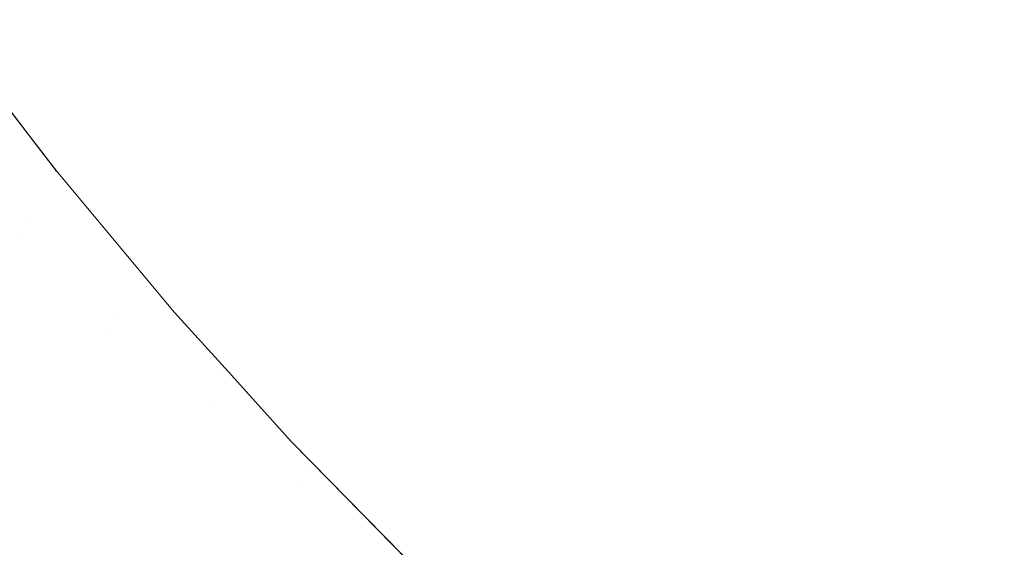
# Model space of a CAD drawing. Header units: centimetres. Extents: x -17.1 to 18.2, y 3.4 to 5.2.
# Tile 116 of 256: x -5.1847 to -5.1505, y 3.7329 to 3.7512. Entities that reach past the tile are written whole.
import ezdxf

# ---------------------------------------------------------------- set-up
doc = ezdxf.new("R2010")
doc.units = ezdxf.units.CM
doc.header["$LTSCALE"] = 2.54
doc.layers.add('Lucido design-1', color=7, linetype='Continuous')

# ---------------------------------------------------------------- blocks, each defined once
blk = doc.blocks.new('Gruppo-4-1')
at = {"color": 7, "linetype": 'Continuous', "lineweight": 9}
blk.add_3dface([(-17.020308, 5.100212, -1872.215514), (-17.020308, 3.500212, -1872.215514), (18.147234, 3.500212, -1872.215514), (18.147234, 5.100212, -1872.215514)], dxfattribs=at)
for points, invisible_edges in [([(-5.17447, 3.754256, -1872.662952), (-5.173911, 3.755338, -1872.660793), (-5.171188, 3.752224, -1872.660793), (-5.171726, 3.751119, -1872.662952)], 15), ([(-5.18353, 3.754152, -1872.681018), (-5.183146, 3.754817, -1872.678705), (-5.180463, 3.751378, -1872.678705), (-5.180835, 3.750698, -1872.681018)], 15), ([(-5.179189, 3.753708, -1872.67184), (-5.178713, 3.754579, -1872.669585), (-5.176, 3.751293, -1872.669585), (-5.17646, 3.750402, -1872.67184)], 15), ([(-5.170627, 3.753377, -1872.658665), (-5.170043, 3.754576, -1872.656569), (-5.167281, 3.751599, -1872.656569), (-5.167842, 3.750375, -1872.658665)], 15), ([(-5.158666, 3.752987, -1872.646657), (-5.158042, 3.754529, -1872.644803), (-5.155212, 3.752003, -1872.644803), (-5.155806, 3.750435, -1872.646657)], 15), ([(-5.14824, 3.750642, -1872.641239), (-5.151143, 3.752897, -1872.641239), (-5.150537, 3.754611, -1872.639533), (-5.147669, 3.752383, -1872.639533)], 15), ([(-5.180835, 3.750698, -1872.681018), (-5.181181, 3.750064, -1872.683339), (-5.183888, 3.753533, -1872.683339), (-5.18353, 3.754152, -1872.681018)], 15), ([(-5.171726, 3.751119, -1872.662952), (-5.172241, 3.750061, -1872.665138), (-5.175005, 3.753221, -1872.665138), (-5.17447, 3.754256, -1872.662952)], 15), ([(-5.166698, 3.752869, -1872.654508), (-5.166095, 3.754184, -1872.652484), (-5.163302, 3.751352, -1872.652484), (-5.163881, 3.750011, -1872.654508)], 15), ([(-5.162704, 3.752738, -1872.6505), (-5.162088, 3.754168, -1872.648557), (-5.159272, 3.751487, -1872.648557), (-5.159862, 3.750031, -1872.6505)], 15), ([(-5.184218, 3.752961, -1872.685667), (-5.183888, 3.753533, -1872.683339), (-5.181181, 3.750064, -1872.683339), (-5.181501, 3.749479, -1872.685667)], 15), ([(-5.17646, 3.750402, -1872.67184), (-5.176895, 3.749559, -1872.674113), (-5.17964, 3.752883, -1872.674113), (-5.179189, 3.753708, -1872.67184)], 15), ([(-5.154603, 3.753613, -1872.642997), (-5.151735, 3.751221, -1872.642997), (-5.152312, 3.749585, -1872.644803), (-5.155212, 3.752003, -1872.644803)], 15), ([(-5.175515, 3.752233, -1872.66735), (-5.175005, 3.753221, -1872.665138), (-5.172241, 3.750061, -1872.665138), (-5.172733, 3.749052, -1872.66735)], 15), ([(-5.167842, 3.750375, -1872.658665), (-5.168382, 3.749199, -1872.660793), (-5.171188, 3.752224, -1872.660793), (-5.170627, 3.753377, -1872.658665)], 15), ([(-5.181501, 3.749479, -1872.685667), (-5.181795, 3.74894, -1872.687998), (-5.184522, 3.752435, -1872.687998), (-5.184218, 3.752961, -1872.685667)], 15), ([(-5.180064, 3.752107, -1872.676402), (-5.17964, 3.752883, -1872.674113), (-5.176895, 3.749559, -1872.674113), (-5.177305, 3.748765, -1872.676402)], 15), ([(-5.163881, 3.750011, -1872.654508), (-5.164439, 3.748717, -1872.656569), (-5.167281, 3.751599, -1872.656569), (-5.166698, 3.752869, -1872.654508)], 15), ([(-5.155806, 3.750435, -1872.646657), (-5.156384, 3.748909, -1872.648557), (-5.159272, 3.751487, -1872.648557), (-5.158666, 3.752987, -1872.646657)], 15), ([(-5.148799, 3.74894, -1872.642997), (-5.151735, 3.751221, -1872.642997), (-5.151143, 3.752897, -1872.641239), (-5.14824, 3.750642, -1872.641239)], 15), ([(-5.1848, 3.751955, -1872.690331), (-5.184522, 3.752435, -1872.687998), (-5.181795, 3.74894, -1872.687998), (-5.182064, 3.748449, -1872.690331)], 15), ([(-5.159862, 3.750031, -1872.6505), (-5.160433, 3.748619, -1872.652484), (-5.163302, 3.751352, -1872.652484), (-5.162704, 3.752738, -1872.6505)], 15), ([(-5.177305, 3.748765, -1872.676402), (-5.17769, 3.74802, -1872.678705), (-5.180463, 3.751378, -1872.678705), (-5.180064, 3.752107, -1872.676402)], 15), ([(-5.172733, 3.749052, -1872.66735), (-5.1732, 3.748092, -1872.669585), (-5.176, 3.751293, -1872.669585), (-5.175515, 3.752233, -1872.66735)], 15), ([(-5.171726, 3.751119, -1872.662952), (-5.171188, 3.752224, -1872.660793), (-5.168382, 3.749199, -1872.660793), (-5.168899, 3.748071, -1872.662952)], 15), ([(-5.182064, 3.748449, -1872.690331), (-5.182307, 3.748004, -1872.692664), (-5.185051, 3.75152, -1872.692664), (-5.1848, 3.751955, -1872.690331)], 15), ([(-5.155806, 3.750435, -1872.646657), (-5.155212, 3.752003, -1872.644803), (-5.152312, 3.749585, -1872.644803), (-5.152875, 3.747991, -1872.646657)], 15), ([(-5.185276, 3.751131, -1872.694993), (-5.185051, 3.75152, -1872.692664), (-5.182307, 3.748004, -1872.692664), (-5.182525, 3.747605, -1872.694993)], 15), ([(-5.167842, 3.750375, -1872.658665), (-5.167281, 3.751599, -1872.656569), (-5.164439, 3.748717, -1872.656569), (-5.164977, 3.747469, -1872.658665)], 15), ([(-5.159862, 3.750031, -1872.6505), (-5.159272, 3.751487, -1872.648557), (-5.156384, 3.748909, -1872.648557), (-5.156944, 3.747427, -1872.6505)], 15), ([(-5.18338, 3.745911, -1872.915514), (-5.186181, 3.749544, -1872.915514), (-5.18744, 3.751178, -1872.715514), (-5.183421, 3.745964, -1872.715514)], 10), ([(-5.183421, 3.745964, -1872.715514), (-5.18744, 3.751178, -1872.715514), (-5.186193, 3.749546, -1872.713294)], 10), ([(-5.182525, 3.747605, -1872.694993), (-5.182719, 3.747251, -1872.697318), (-5.185476, 3.750785, -1872.697318), (-5.185276, 3.751131, -1872.694993)], 15), ([(-5.180835, 3.750698, -1872.681018), (-5.180463, 3.751378, -1872.678705), (-5.17769, 3.74802, -1872.678705), (-5.178049, 3.747324, -1872.681018)], 15), ([(-5.17646, 3.750402, -1872.67184), (-5.176, 3.751293, -1872.669585), (-5.1732, 3.748092, -1872.669585), (-5.173644, 3.747182, -1872.67184)], 15), ([(-5.168899, 3.748071, -1872.662952), (-5.169394, 3.746992, -1872.665138), (-5.172241, 3.750061, -1872.665138), (-5.171726, 3.751119, -1872.662952)], 15), ([(-5.163881, 3.750011, -1872.654508), (-5.163302, 3.751352, -1872.652484), (-5.160433, 3.748619, -1872.652484), (-5.160985, 3.747254, -1872.654508)], 15), ([(-5.149345, 3.74728, -1872.644803), (-5.152312, 3.749585, -1872.644803), (-5.151735, 3.751221, -1872.642997), (-5.148799, 3.74894, -1872.642997)], 15), ([(-5.185651, 3.750483, -1872.699636), (-5.185476, 3.750785, -1872.697318), (-5.182719, 3.747251, -1872.697318), (-5.182888, 3.746942, -1872.699636)], 15), ([(-5.182888, 3.746942, -1872.699636), (-5.183033, 3.746677, -1872.701944), (-5.1858, 3.750224, -1872.701944), (-5.185651, 3.750483, -1872.699636)], 15), ([(-5.178049, 3.747324, -1872.681018), (-5.178384, 3.746676, -1872.683339), (-5.181181, 3.750064, -1872.683339), (-5.180835, 3.750698, -1872.681018)], 15), ([(-5.173644, 3.747182, -1872.67184), (-5.174063, 3.746321, -1872.674113), (-5.176895, 3.749559, -1872.674113), (-5.17646, 3.750402, -1872.67184)], 15), ([(-5.164977, 3.747469, -1872.658665), (-5.165494, 3.74627, -1872.660793), (-5.168382, 3.749199, -1872.660793), (-5.167842, 3.750375, -1872.658665)], 15), ([(-5.152875, 3.747991, -1872.646657), (-5.153423, 3.74644, -1872.648557), (-5.156384, 3.748909, -1872.648557), (-5.155806, 3.750435, -1872.646657)], 15), ([(-5.185926, 3.750007, -1872.704243), (-5.1858, 3.750224, -1872.701944), (-5.183033, 3.746677, -1872.701944), (-5.183154, 3.746455, -1872.704243)], 15), ([(-5.181501, 3.749479, -1872.685667), (-5.181181, 3.750064, -1872.683339), (-5.178384, 3.746676, -1872.683339), (-5.178693, 3.746078, -1872.685667)], 15), ([(-5.172733, 3.749052, -1872.66735), (-5.172241, 3.750061, -1872.665138), (-5.169394, 3.746992, -1872.665138), (-5.169866, 3.745963, -1872.66735)], 15), ([(-5.156944, 3.747427, -1872.6505), (-5.157488, 3.745991, -1872.652484), (-5.160433, 3.748619, -1872.652484), (-5.159862, 3.750031, -1872.6505)], 15), ([(-5.183327, 3.746137, -1872.7088), (-5.183381, 3.74604, -1872.711056), (-5.18616, 3.749602, -1872.711056), (-5.186105, 3.749697, -1872.7088)], 15), ([(-5.186105, 3.749697, -1872.7088), (-5.186027, 3.749832, -1872.706529), (-5.183252, 3.746275, -1872.706529), (-5.183327, 3.746137, -1872.7088)], 15), ([(-5.183154, 3.746455, -1872.704243), (-5.183252, 3.746275, -1872.706529), (-5.186027, 3.749832, -1872.706529), (-5.185926, 3.750007, -1872.704243)], 15), ([(-5.160985, 3.747254, -1872.654508), (-5.161518, 3.745935, -1872.656569), (-5.164439, 3.748717, -1872.656569), (-5.163881, 3.750011, -1872.654508)], 15), ([(-5.183626, 3.745591, -1872.925326), (-5.186413, 3.749163, -1872.925326), (-5.186294, 3.74937, -1872.921959), (-5.18351, 3.745803, -1872.921959)], 15), ([(-5.18351, 3.745803, -1872.921959), (-5.186294, 3.74937, -1872.921959), (-5.186225, 3.749489, -1872.918688), (-5.183444, 3.745925, -1872.918688)], 15), ([(-5.183444, 3.745925, -1872.918688), (-5.186225, 3.749489, -1872.918688), (-5.186181, 3.749544, -1872.915514)], 11), ([(-5.186193, 3.749546, -1872.713294), (-5.18616, 3.749602, -1872.711056), (-5.183381, 3.74604, -1872.711056), (-5.183412, 3.745982, -1872.713294)], 15), ([(-5.186193, 3.749546, -1872.713294), (-5.183412, 3.745982, -1872.713294), (-5.183421, 3.745964, -1872.715514)], 11), ([(-5.186181, 3.749544, -1872.915514), (-5.18338, 3.745911, -1872.915514), (-5.183444, 3.745925, -1872.918688)], 10), ([(-5.178693, 3.746078, -1872.685667), (-5.178977, 3.745527, -1872.687998), (-5.181795, 3.74894, -1872.687998), (-5.181501, 3.749479, -1872.685667)], 15), ([(-5.177305, 3.748765, -1872.676402), (-5.176895, 3.749559, -1872.674113), (-5.174063, 3.746321, -1872.674113), (-5.174458, 3.74551, -1872.676402)], 15), ([(-5.152875, 3.747991, -1872.646657), (-5.152312, 3.749585, -1872.644803), (-5.149345, 3.74728, -1872.644803), (-5.149877, 3.745661, -1872.646657)], 15), ([(-5.183796, 3.745281, -1872.928788), (-5.186589, 3.74886, -1872.928788), (-5.186413, 3.749163, -1872.925326), (-5.183626, 3.745591, -1872.925326)], 15), ([(-5.169866, 3.745963, -1872.66735), (-5.170316, 3.744983, -1872.669585), (-5.1732, 3.748092, -1872.669585), (-5.172733, 3.749052, -1872.66735)], 15), ([(-5.168899, 3.748071, -1872.662952), (-5.168382, 3.749199, -1872.660793), (-5.165494, 3.74627, -1872.660793), (-5.16599, 3.745121, -1872.662952)], 15), ([(-5.184024, 3.744863, -1872.932342), (-5.186824, 3.748453, -1872.932342), (-5.186589, 3.74886, -1872.928788), (-5.183796, 3.745281, -1872.928788)], 15), ([(-5.182064, 3.748449, -1872.690331), (-5.181795, 3.74894, -1872.687998), (-5.178977, 3.745527, -1872.687998), (-5.179237, 3.745024, -1872.690331)], 15), ([(-5.174458, 3.74551, -1872.676402), (-5.174829, 3.744749, -1872.678705), (-5.17769, 3.74802, -1872.678705), (-5.177305, 3.748765, -1872.676402)], 15), ([(-5.164977, 3.747469, -1872.658665), (-5.164439, 3.748717, -1872.656569), (-5.161518, 3.745935, -1872.656569), (-5.162032, 3.744665, -1872.658665)], 15), ([(-5.156944, 3.747427, -1872.6505), (-5.156384, 3.748909, -1872.648557), (-5.153423, 3.74644, -1872.648557), (-5.153955, 3.744934, -1872.6505)], 15), ([(-5.184315, 3.74433, -1872.935985), (-5.187125, 3.747932, -1872.935985), (-5.186824, 3.748453, -1872.932342), (-5.184024, 3.744863, -1872.932342)], 15), ([(-5.179237, 3.745024, -1872.690331), (-5.179472, 3.744569, -1872.692664), (-5.182307, 3.748004, -1872.692664), (-5.182064, 3.748449, -1872.690331)], 15), ([(-5.160985, 3.747254, -1872.654508), (-5.160433, 3.748619, -1872.652484), (-5.157488, 3.745991, -1872.652484), (-5.158014, 3.744602, -1872.654508)], 15), ([(-5.182525, 3.747605, -1872.694993), (-5.182307, 3.748004, -1872.692664), (-5.179472, 3.744569, -1872.692664), (-5.179682, 3.744161, -1872.694993)], 15), ([(-5.178049, 3.747324, -1872.681018), (-5.17769, 3.74802, -1872.678705), (-5.174829, 3.744749, -1872.678705), (-5.175175, 3.744037, -1872.681018)], 15), ([(-5.173644, 3.747182, -1872.67184), (-5.1732, 3.748092, -1872.669585), (-5.170316, 3.744983, -1872.669585), (-5.170742, 3.744054, -1872.67184)], 15), ([(-5.16599, 3.745121, -1872.662952), (-5.166464, 3.74402, -1872.665138), (-5.169394, 3.746992, -1872.665138), (-5.168899, 3.748071, -1872.662952)], 15), ([(-5.149877, 3.745661, -1872.646657), (-5.150394, 3.744087, -1872.648557), (-5.153423, 3.74644, -1872.648557), (-5.152875, 3.747991, -1872.646657)], 15), ([(-5.184675, 3.743672, -1872.939711), (-5.187497, 3.747288, -1872.939711), (-5.187125, 3.747932, -1872.935985), (-5.184315, 3.74433, -1872.935985)], 15), ([(-5.187711, 3.746918, -1872.941603), (-5.187497, 3.747288, -1872.939711), (-5.184675, 3.743672, -1872.939711), (-5.184882, 3.743292, -1872.941603)], 15), ([(-5.179682, 3.744161, -1872.694993), (-5.179869, 3.743799, -1872.697318), (-5.182719, 3.747251, -1872.697318), (-5.182525, 3.747605, -1872.694993)], 15), ([(-5.175175, 3.744037, -1872.681018), (-5.175497, 3.743376, -1872.683339), (-5.178384, 3.746676, -1872.683339), (-5.178049, 3.747324, -1872.681018)], 15), ([(-5.162032, 3.744665, -1872.658665), (-5.162526, 3.743444, -1872.660793), (-5.165494, 3.74627, -1872.660793), (-5.164977, 3.747469, -1872.658665)], 15), ([(-5.153955, 3.744934, -1872.6505), (-5.154471, 3.743475, -1872.652484), (-5.157488, 3.745991, -1872.652484), (-5.156944, 3.747427, -1872.6505)], 15), ([(-5.182888, 3.746942, -1872.699636), (-5.182719, 3.747251, -1872.697318), (-5.179869, 3.743799, -1872.697318), (-5.180032, 3.743483, -1872.699636)], 15), ([(-5.170742, 3.744054, -1872.67184), (-5.171145, 3.743175, -1872.674113), (-5.174063, 3.746321, -1872.674113), (-5.173644, 3.747182, -1872.67184)], 15), ([(-5.169866, 3.745963, -1872.66735), (-5.169394, 3.746992, -1872.665138), (-5.166464, 3.74402, -1872.665138), (-5.166917, 3.742971, -1872.66735)], 15), ([(-5.158014, 3.744602, -1872.654508), (-5.158522, 3.743261, -1872.656569), (-5.161518, 3.745935, -1872.656569), (-5.160985, 3.747254, -1872.654508)], 15), ([(-5.183154, 3.746455, -1872.704243), (-5.183033, 3.746677, -1872.701944), (-5.180172, 3.743212, -1872.701944), (-5.18029, 3.742985, -1872.704243)], 15), ([(-5.180032, 3.743483, -1872.699636), (-5.180172, 3.743212, -1872.701944), (-5.183033, 3.746677, -1872.701944), (-5.182888, 3.746942, -1872.699636)], 15), ([(-5.178693, 3.746078, -1872.685667), (-5.178384, 3.746676, -1872.683339), (-5.175497, 3.743376, -1872.683339), (-5.175795, 3.742764, -1872.685667)], 15), ([(-5.183327, 3.746137, -1872.7088), (-5.183252, 3.746275, -1872.706529), (-5.180384, 3.742802, -1872.706529), (-5.180457, 3.742661, -1872.7088)], 15), ([(-5.18029, 3.742985, -1872.704243), (-5.180384, 3.742802, -1872.706529), (-5.183252, 3.746275, -1872.706529), (-5.183154, 3.746455, -1872.704243)], 15), ([(-5.174458, 3.74551, -1872.676402), (-5.174063, 3.746321, -1872.674113), (-5.171145, 3.743175, -1872.674113), (-5.171525, 3.742348, -1872.676402)], 15), ([(-5.16599, 3.745121, -1872.662952), (-5.165494, 3.74627, -1872.660793), (-5.162526, 3.743444, -1872.660793), (-5.163, 3.742273, -1872.662952)], 15), ([(-5.153955, 3.744934, -1872.6505), (-5.153423, 3.74644, -1872.648557), (-5.150394, 3.744087, -1872.648557), (-5.150896, 3.742558, -1872.6505)], 15), ([(-5.183444, 3.745925, -1872.918688), (-5.18057, 3.742443, -1872.918688), (-5.180634, 3.742319, -1872.921959), (-5.18351, 3.745803, -1872.921959)], 15), ([(-5.18057, 3.742443, -1872.918688), (-5.183444, 3.745925, -1872.918688), (-5.18338, 3.745911, -1872.915514)], 11), ([(-5.18338, 3.745911, -1872.715514), (-5.183421, 3.745964, -1872.715514), (-5.183412, 3.745982, -1872.713294)], 10), ([(-5.183421, 3.745964, -1872.715514), (-5.18338, 3.745911, -1872.715514), (-5.18338, 3.745911, -1872.915514)], 10), ([(-5.183412, 3.745982, -1872.713294), (-5.183381, 3.74604, -1872.711056), (-5.180509, 3.742561, -1872.711056), (-5.180539, 3.742502, -1872.713294)], 15), ([(-5.18338, 3.745911, -1872.715514), (-5.183412, 3.745982, -1872.713294), (-5.180539, 3.742502, -1872.713294)], 11), ([(-5.180457, 3.742661, -1872.7088), (-5.180509, 3.742561, -1872.711056), (-5.183381, 3.74604, -1872.711056), (-5.183327, 3.746137, -1872.7088)], 15), ([(-5.175795, 3.742764, -1872.685667), (-5.176069, 3.742202, -1872.687998), (-5.178977, 3.745527, -1872.687998), (-5.178693, 3.746078, -1872.685667)], 15), ([(-5.166917, 3.742971, -1872.66735), (-5.167347, 3.741972, -1872.669585), (-5.170316, 3.744983, -1872.669585), (-5.169866, 3.745963, -1872.66735)], 15), ([(-5.162032, 3.744665, -1872.658665), (-5.161518, 3.745935, -1872.656569), (-5.158522, 3.743261, -1872.656569), (-5.159011, 3.741969, -1872.658665)], 15), ([(-5.158014, 3.744602, -1872.654508), (-5.157488, 3.745991, -1872.652484), (-5.154471, 3.743475, -1872.652484), (-5.154969, 3.742063, -1872.654508)], 15), ([(-5.183626, 3.745591, -1872.925326), (-5.180746, 3.742102, -1872.925326), (-5.180909, 3.741785, -1872.928788), (-5.183796, 3.745281, -1872.928788)], 15), ([(-5.18351, 3.745803, -1872.921959), (-5.180634, 3.742319, -1872.921959), (-5.180746, 3.742102, -1872.925326), (-5.183626, 3.745591, -1872.925326)], 15), ([(-5.18338, 3.745911, -1872.915514), (-5.180529, 3.7425, -1872.915514), (-5.18057, 3.742443, -1872.918688)], 10), ([(-5.180529, 3.7425, -1872.915514), (-5.18338, 3.745911, -1872.915514), (-5.18338, 3.745911, -1872.715514), (-5.179313, 3.741045, -1872.715514)], 10), ([(-5.180539, 3.742502, -1872.713294), (-5.179313, 3.741045, -1872.715514), (-5.18338, 3.745911, -1872.715514)], 9), ([(-5.183796, 3.745281, -1872.928788), (-5.180909, 3.741785, -1872.928788), (-5.18113, 3.741358, -1872.932342), (-5.184024, 3.744863, -1872.932342)], 15), ([(-5.179237, 3.745024, -1872.690331), (-5.178977, 3.745527, -1872.687998), (-5.176069, 3.742202, -1872.687998), (-5.176319, 3.741689, -1872.690331)], 15), ([(-5.171525, 3.742348, -1872.676402), (-5.171881, 3.741571, -1872.678705), (-5.174829, 3.744749, -1872.678705), (-5.174458, 3.74551, -1872.676402)], 15), ([(-5.176319, 3.741689, -1872.690331), (-5.176546, 3.741224, -1872.692664), (-5.179472, 3.744569, -1872.692664), (-5.179237, 3.745024, -1872.690331)], 15), ([(-5.170742, 3.744054, -1872.67184), (-5.170316, 3.744983, -1872.669585), (-5.167347, 3.741972, -1872.669585), (-5.167756, 3.741025, -1872.67184)], 15), ([(-5.163, 3.742273, -1872.662952), (-5.163453, 3.741153, -1872.665138), (-5.166464, 3.74402, -1872.665138), (-5.16599, 3.745121, -1872.662952)], 15), ([(-5.150896, 3.742558, -1872.6505), (-5.151383, 3.741076, -1872.652484), (-5.154471, 3.743475, -1872.652484), (-5.153955, 3.744934, -1872.6505)], 15), ([(-5.184024, 3.744863, -1872.932342), (-5.18113, 3.741358, -1872.932342), (-5.181411, 3.740813, -1872.935985), (-5.184315, 3.74433, -1872.935985)], 15), ([(-5.179682, 3.744161, -1872.694993), (-5.179472, 3.744569, -1872.692664), (-5.176546, 3.741224, -1872.692664), (-5.176749, 3.740807, -1872.694993)], 15), ([(-5.175175, 3.744037, -1872.681018), (-5.174829, 3.744749, -1872.678705), (-5.171881, 3.741571, -1872.678705), (-5.172214, 3.740845, -1872.681018)], 15), ([(-5.159011, 3.741969, -1872.658665), (-5.159481, 3.740726, -1872.660793), (-5.162526, 3.743444, -1872.660793), (-5.162032, 3.744665, -1872.658665)], 15), ([(-5.154969, 3.742063, -1872.654508), (-5.155451, 3.7407, -1872.656569), (-5.158522, 3.743261, -1872.656569), (-5.158014, 3.744602, -1872.654508)], 15), ([(-5.181577, 3.740493, -1872.937837), (-5.184675, 3.743672, -1872.939711), (-5.184315, 3.74433, -1872.935985)], 11), ([(-5.184315, 3.74433, -1872.935985), (-5.181411, 3.740813, -1872.935985), (-5.181577, 3.740493, -1872.937837)], 11), ([(-5.176749, 3.740807, -1872.694993), (-5.176929, 3.740437, -1872.697318), (-5.179869, 3.743799, -1872.697318), (-5.179682, 3.744161, -1872.694993)], 15), ([(-5.172214, 3.740845, -1872.681018), (-5.172523, 3.740171, -1872.683339), (-5.175497, 3.743376, -1872.683339), (-5.175175, 3.744037, -1872.681018)], 15), ([(-5.167756, 3.741025, -1872.67184), (-5.168142, 3.74013, -1872.674113), (-5.171145, 3.743175, -1872.674113), (-5.170742, 3.744054, -1872.67184)], 15), ([(-5.166917, 3.742971, -1872.66735), (-5.166464, 3.74402, -1872.665138), (-5.163453, 3.741153, -1872.665138), (-5.163885, 3.740084, -1872.66735)], 15), ([(-5.150896, 3.742558, -1872.6505), (-5.150394, 3.744087, -1872.648557), (-5.147298, 3.741854, -1872.648557), (-5.14777, 3.740304, -1872.6505)], 15), ([(-5.184882, 3.743292, -1872.941603), (-5.184675, 3.743672, -1872.939711), (-5.181759, 3.740139, -1872.939711), (-5.181959, 3.739752, -1872.941603)], 15), ([(-5.181577, 3.740493, -1872.937837), (-5.181759, 3.740139, -1872.939711), (-5.184675, 3.743672, -1872.939711)], 11), ([(-5.180032, 3.743483, -1872.699636), (-5.179869, 3.743799, -1872.697318), (-5.176929, 3.740437, -1872.697318), (-5.177086, 3.740114, -1872.699636)], 15), ([(-5.181959, 3.739752, -1872.941603), (-5.182178, 3.739328, -1872.943514), (-5.185109, 3.742878, -1872.943514), (-5.184882, 3.743292, -1872.941603)], 15), ([(-5.18029, 3.742985, -1872.704243), (-5.180172, 3.743212, -1872.701944), (-5.177221, 3.739837, -1872.701944), (-5.177334, 3.739606, -1872.704243)], 15), ([(-5.177086, 3.740114, -1872.699636), (-5.177221, 3.739837, -1872.701944), (-5.180172, 3.743212, -1872.701944), (-5.180032, 3.743483, -1872.699636)], 15), ([(-5.175795, 3.742764, -1872.685667), (-5.175497, 3.743376, -1872.683339), (-5.172523, 3.740171, -1872.683339), (-5.17281, 3.739546, -1872.685667)], 15), ([(-5.163, 3.742273, -1872.662952), (-5.162526, 3.743444, -1872.660793), (-5.159481, 3.740726, -1872.660793), (-5.159932, 3.739535, -1872.662952)], 15), ([(-5.159011, 3.741969, -1872.658665), (-5.158522, 3.743261, -1872.656569), (-5.155451, 3.7407, -1872.656569), (-5.155915, 3.739387, -1872.658665)], 15), ([(-5.154969, 3.742063, -1872.654508), (-5.154471, 3.743475, -1872.652484), (-5.151383, 3.741076, -1872.652484), (-5.151854, 3.739643, -1872.654508)], 15), ([(-5.185355, 3.742428, -1872.945443), (-5.185109, 3.742878, -1872.943514), (-5.182178, 3.739328, -1872.943514), (-5.182416, 3.738868, -1872.945443)], 15), ([(-5.177334, 3.739606, -1872.704243), (-5.177425, 3.739418, -1872.706529), (-5.180384, 3.742802, -1872.706529), (-5.18029, 3.742985, -1872.704243)], 15), ([(-5.171525, 3.742348, -1872.676402), (-5.171145, 3.743175, -1872.674113), (-5.168142, 3.74013, -1872.674113), (-5.168506, 3.739286, -1872.676402)], 15), ([(-5.163885, 3.740084, -1872.66735), (-5.164297, 3.739067, -1872.669585), (-5.167347, 3.741972, -1872.669585), (-5.166917, 3.742971, -1872.66735)], 15), ([(-5.18057, 3.742443, -1872.918688), (-5.180529, 3.7425, -1872.915514), (-5.179313, 3.741045, -1872.915514)], 9), ([(-5.180539, 3.742502, -1872.713294), (-5.180509, 3.742561, -1872.711056), (-5.177545, 3.739172, -1872.711056), (-5.177574, 3.739112, -1872.713294)], 15), ([(-5.179313, 3.741045, -1872.715514), (-5.180539, 3.742502, -1872.713294), (-5.177574, 3.739112, -1872.713294)], 11), ([(-5.179313, 3.741045, -1872.715514), (-5.179313, 3.741045, -1872.915514), (-5.180529, 3.7425, -1872.915514)], 9), ([(-5.177495, 3.739274, -1872.7088), (-5.177545, 3.739172, -1872.711056), (-5.180509, 3.742561, -1872.711056), (-5.180457, 3.742661, -1872.7088)], 15), ([(-5.180457, 3.742661, -1872.7088), (-5.180384, 3.742802, -1872.706529), (-5.177425, 3.739418, -1872.706529), (-5.177495, 3.739274, -1872.7088)], 15), ([(-5.17281, 3.739546, -1872.685667), (-5.173073, 3.738972, -1872.687998), (-5.176069, 3.742202, -1872.687998), (-5.175795, 3.742764, -1872.685667)], 15), ([(-5.14777, 3.740304, -1872.6505), (-5.148227, 3.738801, -1872.652484), (-5.151383, 3.741076, -1872.652484), (-5.150896, 3.742558, -1872.6505)], 15), ([(-5.182416, 3.738868, -1872.945443), (-5.182673, 3.738369, -1872.947388), (-5.185621, 3.741941, -1872.947388), (-5.185355, 3.742428, -1872.945443)], 15), ([(-5.177773, 3.738704, -1872.925326), (-5.180746, 3.742102, -1872.925326), (-5.180634, 3.742319, -1872.921959), (-5.177666, 3.738925, -1872.921959)], 15), ([(-5.177666, 3.738925, -1872.921959), (-5.180634, 3.742319, -1872.921959), (-5.18057, 3.742443, -1872.918688), (-5.177604, 3.739052, -1872.918688)], 15), ([(-5.177604, 3.739052, -1872.918688), (-5.18057, 3.742443, -1872.918688), (-5.179313, 3.741045, -1872.915514)], 11), ([(-5.176319, 3.741689, -1872.690331), (-5.176069, 3.742202, -1872.687998), (-5.173073, 3.738972, -1872.687998), (-5.173313, 3.738449, -1872.690331)], 15), ([(-5.168506, 3.739286, -1872.676402), (-5.168847, 3.738494, -1872.678705), (-5.171881, 3.741571, -1872.678705), (-5.171525, 3.742348, -1872.676402)], 15), ([(-5.159932, 3.739535, -1872.662952), (-5.160363, 3.738396, -1872.665138), (-5.163453, 3.741153, -1872.665138), (-5.163, 3.742273, -1872.662952)], 15), ([(-5.185909, 3.741415, -1872.949348), (-5.185621, 3.741941, -1872.947388), (-5.182673, 3.738369, -1872.947388), (-5.182951, 3.737832, -1872.949348)], 15), ([(-5.177931, 3.738379, -1872.928788), (-5.180909, 3.741785, -1872.928788), (-5.180746, 3.742102, -1872.925326), (-5.177773, 3.738704, -1872.925326)], 15), ([(-5.167756, 3.741025, -1872.67184), (-5.167347, 3.741972, -1872.669585), (-5.164297, 3.739067, -1872.669585), (-5.164687, 3.738102, -1872.67184)], 15), ([(-5.155915, 3.739387, -1872.658665), (-5.156361, 3.738124, -1872.660793), (-5.159481, 3.740726, -1872.660793), (-5.159011, 3.741969, -1872.658665)], 15), ([(-5.151854, 3.739643, -1872.654508), (-5.152308, 3.738259, -1872.656569), (-5.155451, 3.7407, -1872.656569), (-5.154969, 3.742063, -1872.654508)], 15), ([(-5.178144, 3.737943, -1872.932342), (-5.18113, 3.741358, -1872.932342), (-5.180909, 3.741785, -1872.928788), (-5.177931, 3.738379, -1872.928788)], 15), ([(-5.173313, 3.738449, -1872.690331), (-5.173531, 3.737974, -1872.692664), (-5.176546, 3.741224, -1872.692664), (-5.176319, 3.741689, -1872.690331)], 15), ([(-5.172214, 3.740845, -1872.681018), (-5.171881, 3.741571, -1872.678705), (-5.168847, 3.738494, -1872.678705), (-5.169166, 3.737755, -1872.681018)], 15), ([(-5.182951, 3.737832, -1872.949348), (-5.183249, 3.737253, -1872.951323), (-5.186218, 3.740849, -1872.951323), (-5.185909, 3.741415, -1872.949348)], 15), ([(-5.181411, 3.740813, -1872.935985), (-5.18113, 3.741358, -1872.932342), (-5.178144, 3.737943, -1872.932342), (-5.178272, 3.737681, -1872.934153)], 15), ([(-5.176749, 3.740807, -1872.694993), (-5.176546, 3.741224, -1872.692664), (-5.173531, 3.737974, -1872.692664), (-5.173726, 3.737549, -1872.694993)], 15), ([(-5.163885, 3.740084, -1872.66735), (-5.163453, 3.741153, -1872.665138), (-5.160363, 3.738396, -1872.665138), (-5.160775, 3.737308, -1872.66735)], 15), ([(-5.18655, 3.740242, -1872.953311), (-5.186218, 3.740849, -1872.951323), (-5.183249, 3.737253, -1872.951323), (-5.18357, 3.736633, -1872.953311)], 15), ([(-5.181577, 3.740493, -1872.937837), (-5.181411, 3.740813, -1872.935985), (-5.178415, 3.737386, -1872.935985), (-5.178574, 3.737059, -1872.937837)], 15), ([(-5.178272, 3.737681, -1872.934153), (-5.178415, 3.737386, -1872.935985), (-5.181411, 3.740813, -1872.935985)], 11), ([(-5.179313, 3.741045, -1872.915514), (-5.177562, 3.739112, -1872.915514), (-5.177604, 3.739052, -1872.918688)], 10), ([(-5.177562, 3.739112, -1872.915514), (-5.179313, 3.741045, -1872.915514), (-5.179313, 3.741045, -1872.715514), (-5.177562, 3.739112, -1872.715514)], 10), ([(-5.177574, 3.739112, -1872.713294), (-5.177562, 3.739112, -1872.715514), (-5.179313, 3.741045, -1872.715514)], 9), ([(-5.173726, 3.737549, -1872.694993), (-5.173899, 3.737172, -1872.697318), (-5.176929, 3.740437, -1872.697318), (-5.176749, 3.740807, -1872.694993)], 15), ([(-5.169166, 3.737755, -1872.681018), (-5.169463, 3.737067, -1872.683339), (-5.172523, 3.740171, -1872.683339), (-5.172214, 3.740845, -1872.681018)], 15), ([(-5.164687, 3.738102, -1872.67184), (-5.165056, 3.73719, -1872.674113), (-5.168142, 3.74013, -1872.674113), (-5.167756, 3.741025, -1872.67184)], 15), ([(-5.151854, 3.739643, -1872.654508), (-5.151383, 3.741076, -1872.652484), (-5.148227, 3.738801, -1872.652484), (-5.14867, 3.737347, -1872.654508)], 15), ([(-5.178574, 3.737059, -1872.937837), (-5.17875, 3.736698, -1872.939711), (-5.181759, 3.740139, -1872.939711), (-5.181577, 3.740493, -1872.937837)], 15), ([(-5.159932, 3.739535, -1872.662952), (-5.159481, 3.740726, -1872.660793), (-5.156361, 3.738124, -1872.660793), (-5.156788, 3.736913, -1872.662952)], 15), ([(-5.155915, 3.739387, -1872.658665), (-5.155451, 3.7407, -1872.656569), (-5.152308, 3.738259, -1872.656569), (-5.152746, 3.736925, -1872.658665)], 15), ([(-5.18357, 3.736633, -1872.953311), (-5.183912, 3.735969, -1872.955309), (-5.186904, 3.739593, -1872.955309), (-5.18655, 3.740242, -1872.953311)], 15), ([(-5.181959, 3.739752, -1872.941603), (-5.181759, 3.740139, -1872.939711), (-5.17875, 3.736698, -1872.939711), (-5.178943, 3.736302, -1872.941603)], 15), ([(-5.17405, 3.736842, -1872.699636), (-5.17418, 3.73656, -1872.701944), (-5.177221, 3.739837, -1872.701944), (-5.177086, 3.740114, -1872.699636)], 15), ([(-5.177086, 3.740114, -1872.699636), (-5.176929, 3.740437, -1872.697318), (-5.173899, 3.737172, -1872.697318), (-5.17405, 3.736842, -1872.699636)], 15), ([(-5.17281, 3.739546, -1872.685667), (-5.172523, 3.740171, -1872.683339), (-5.169463, 3.737067, -1872.683339), (-5.169737, 3.73643, -1872.685667)], 15), ([(-5.168506, 3.739286, -1872.676402), (-5.168142, 3.74013, -1872.674113), (-5.165056, 3.73719, -1872.674113), (-5.165404, 3.736331, -1872.676402)], 15), ([(-5.177334, 3.739606, -1872.704243), (-5.177221, 3.739837, -1872.701944), (-5.17418, 3.73656, -1872.701944), (-5.174288, 3.736323, -1872.704243)], 15), ([(-5.160775, 3.737308, -1872.66735), (-5.161167, 3.736274, -1872.669585), (-5.164297, 3.739067, -1872.669585), (-5.163885, 3.740084, -1872.66735)], 15), ([(-5.187283, 3.738901, -1872.957318), (-5.186904, 3.739593, -1872.955309), (-5.183912, 3.735969, -1872.955309), (-5.184278, 3.735261, -1872.957318)], 15), ([(-5.178943, 3.736302, -1872.941603), (-5.179153, 3.73587, -1872.943514), (-5.182178, 3.739328, -1872.943514), (-5.181959, 3.739752, -1872.941603)], 15), ([(-5.174288, 3.736323, -1872.704243), (-5.174376, 3.736132, -1872.706529), (-5.177425, 3.739418, -1872.706529), (-5.177334, 3.739606, -1872.704243)], 15), ([(-5.169737, 3.73643, -1872.685667), (-5.169989, 3.735845, -1872.687998), (-5.173073, 3.738972, -1872.687998), (-5.17281, 3.739546, -1872.685667)], 15), ([(-5.156788, 3.736913, -1872.662952), (-5.157197, 3.735755, -1872.665138), (-5.160363, 3.738396, -1872.665138), (-5.159932, 3.739535, -1872.662952)], 15), ([(-5.14867, 3.737347, -1872.654508), (-5.149097, 3.735943, -1872.656569), (-5.152308, 3.738259, -1872.656569), (-5.151854, 3.739643, -1872.654508)], 15), ([(-5.182416, 3.738868, -1872.945443), (-5.182178, 3.739328, -1872.943514), (-5.179153, 3.73587, -1872.943514), (-5.179382, 3.7354, -1872.945443)], 15), ([(-5.177604, 3.739052, -1872.918688), (-5.177562, 3.739112, -1872.915514), (-5.17525, 3.736559, -1872.915514)], 9), ([(-5.177574, 3.739112, -1872.713294), (-5.177545, 3.739172, -1872.711056), (-5.174491, 3.735881, -1872.711056), (-5.174519, 3.735819, -1872.713294)], 15), ([(-5.177574, 3.739112, -1872.713294), (-5.174519, 3.735819, -1872.713294), (-5.17525, 3.736559, -1872.715514)], 11), ([(-5.17525, 3.736559, -1872.715514), (-5.177562, 3.739112, -1872.715514), (-5.177574, 3.739112, -1872.713294)], 10), ([(-5.177562, 3.739112, -1872.715514), (-5.17525, 3.736559, -1872.715514), (-5.17525, 3.736559, -1872.915514), (-5.177562, 3.739112, -1872.915514)], 10), ([(-5.174443, 3.735985, -1872.7088), (-5.174491, 3.735881, -1872.711056), (-5.177545, 3.739172, -1872.711056), (-5.177495, 3.739274, -1872.7088)], 15), ([(-5.177495, 3.739274, -1872.7088), (-5.177425, 3.739418, -1872.706529), (-5.174376, 3.736132, -1872.706529), (-5.174443, 3.735985, -1872.7088)], 15), ([(-5.165404, 3.736331, -1872.676402), (-5.16573, 3.735525, -1872.678705), (-5.168847, 3.738494, -1872.678705), (-5.168506, 3.739286, -1872.676402)], 15), ([(-5.152746, 3.736925, -1872.658665), (-5.153167, 3.735643, -1872.660793), (-5.156361, 3.738124, -1872.660793), (-5.155915, 3.739387, -1872.658665)], 15), ([(-5.184278, 3.735261, -1872.957318), (-5.184667, 3.734508, -1872.959334), (-5.187686, 3.738164, -1872.959334), (-5.187283, 3.738901, -1872.957318)], 15), ([(-5.179382, 3.7354, -1872.945443), (-5.17963, 3.734891, -1872.947388), (-5.182673, 3.738369, -1872.947388), (-5.182416, 3.738868, -1872.945443)], 15), ([(-5.177666, 3.738925, -1872.921959), (-5.174607, 3.735628, -1872.921959), (-5.174711, 3.735402, -1872.925326), (-5.177773, 3.738704, -1872.925326)], 15), ([(-5.177604, 3.739052, -1872.918688), (-5.174548, 3.735758, -1872.918688), (-5.174607, 3.735628, -1872.921959), (-5.177666, 3.738925, -1872.921959)], 15), ([(-5.17525, 3.736559, -1872.915514), (-5.174548, 3.735758, -1872.918688), (-5.177604, 3.739052, -1872.918688)], 11), ([(-5.173313, 3.738449, -1872.690331), (-5.173073, 3.738972, -1872.687998), (-5.169989, 3.735845, -1872.687998), (-5.17022, 3.735311, -1872.690331)], 15), ([(-5.164687, 3.738102, -1872.67184), (-5.164297, 3.739067, -1872.669585), (-5.161167, 3.736274, -1872.669585), (-5.161538, 3.735292, -1872.67184)], 15), ([(-5.177773, 3.738704, -1872.925326), (-5.174711, 3.735402, -1872.925326), (-5.174862, 3.735072, -1872.928788), (-5.177931, 3.738379, -1872.928788)], 15), ([(-5.17022, 3.735311, -1872.690331), (-5.170428, 3.734828, -1872.692664), (-5.173531, 3.737974, -1872.692664), (-5.173313, 3.738449, -1872.690331)], 15), ([(-5.169166, 3.737755, -1872.681018), (-5.168847, 3.738494, -1872.678705), (-5.16573, 3.735525, -1872.678705), (-5.166034, 3.734772, -1872.681018)], 15), ([(-5.188113, 3.737382, -1872.961357), (-5.187686, 3.738164, -1872.959334), (-5.184667, 3.734508, -1872.959334), (-5.18508, 3.733708, -1872.961357)], 15), ([(-5.182951, 3.737832, -1872.949348), (-5.182673, 3.738369, -1872.947388), (-5.17963, 3.734891, -1872.947388), (-5.179898, 3.734341, -1872.949348)], 15), ([(-5.178144, 3.737943, -1872.932342), (-5.177931, 3.738379, -1872.928788), (-5.174862, 3.735072, -1872.928788), (-5.174957, 3.734864, -1872.930554)], 15), ([(-5.161538, 3.735292, -1872.67184), (-5.161889, 3.734365, -1872.674113), (-5.165056, 3.73719, -1872.674113), (-5.164687, 3.738102, -1872.67184)], 15), ([(-5.160775, 3.737308, -1872.66735), (-5.160363, 3.738396, -1872.665138), (-5.157197, 3.735755, -1872.665138), (-5.157588, 3.73465, -1872.66735)], 15), ([(-5.156788, 3.736913, -1872.662952), (-5.156361, 3.738124, -1872.660793), (-5.153167, 3.735643, -1872.660793), (-5.153571, 3.734414, -1872.662952)], 15), ([(-5.152746, 3.736925, -1872.658665), (-5.152308, 3.738259, -1872.656569), (-5.149097, 3.735943, -1872.656569), (-5.149509, 3.73459, -1872.658665)], 15), ([(-5.179898, 3.734341, -1872.949348), (-5.180186, 3.73375, -1872.951323), (-5.183249, 3.737253, -1872.951323), (-5.182951, 3.737832, -1872.949348)], 15), ([(-5.178272, 3.737681, -1872.934153), (-5.178144, 3.737943, -1872.932342), (-5.175066, 3.734627, -1872.932342), (-5.175189, 3.734359, -1872.934153)], 15), ([(-5.174957, 3.734864, -1872.930554), (-5.175066, 3.734627, -1872.932342), (-5.178144, 3.737943, -1872.932342)], 11), ([(-5.173726, 3.737549, -1872.694993), (-5.173531, 3.737974, -1872.692664), (-5.170428, 3.734828, -1872.692664), (-5.170615, 3.734394, -1872.694993)], 15), ([(-5.166034, 3.734772, -1872.681018), (-5.166318, 3.734071, -1872.683339), (-5.169463, 3.737067, -1872.683339), (-5.169166, 3.737755, -1872.681018)], 15), ([(-5.178574, 3.737059, -1872.937837), (-5.178415, 3.737386, -1872.935985), (-5.175327, 3.734058, -1872.935985), (-5.17548, 3.733725, -1872.937837)], 15), ([(-5.175189, 3.734359, -1872.934153), (-5.175327, 3.734058, -1872.935985), (-5.178415, 3.737386, -1872.935985), (-5.178272, 3.737681, -1872.934153)], 15), ([(-5.170615, 3.734394, -1872.694993), (-5.170781, 3.73401, -1872.697318), (-5.173899, 3.737172, -1872.697318), (-5.173726, 3.737549, -1872.694993)], 15), ([(-5.18357, 3.736633, -1872.953311), (-5.183249, 3.737253, -1872.951323), (-5.180186, 3.73375, -1872.951323), (-5.180495, 3.733116, -1872.953311)], 15), ([(-5.17548, 3.733725, -1872.937837), (-5.175649, 3.733356, -1872.939711), (-5.17875, 3.736698, -1872.939711), (-5.178574, 3.737059, -1872.937837)], 15), ([(-5.17405, 3.736842, -1872.699636), (-5.173899, 3.737172, -1872.697318), (-5.170781, 3.73401, -1872.697318), (-5.170926, 3.733674, -1872.699636)], 15), ([(-5.169737, 3.73643, -1872.685667), (-5.169463, 3.737067, -1872.683339), (-5.166318, 3.734071, -1872.683339), (-5.16658, 3.733423, -1872.685667)], 15), ([(-5.165404, 3.736331, -1872.676402), (-5.165056, 3.73719, -1872.674113), (-5.161889, 3.734365, -1872.674113), (-5.16222, 3.733491, -1872.676402)], 15), ([(-5.157588, 3.73465, -1872.66735), (-5.157959, 3.733599, -1872.669585), (-5.161167, 3.736274, -1872.669585), (-5.160775, 3.737308, -1872.66735)], 15), ([(-5.178943, 3.736302, -1872.941603), (-5.17875, 3.736698, -1872.939711), (-5.175649, 3.733356, -1872.939711), (-5.175835, 3.732952, -1872.941603)], 15), ([(-5.170926, 3.733674, -1872.699636), (-5.17105, 3.733386, -1872.701944), (-5.17418, 3.73656, -1872.701944), (-5.17405, 3.736842, -1872.699636)], 15), ([(-5.153571, 3.734414, -1872.662952), (-5.153957, 3.733238, -1872.665138), (-5.157197, 3.735755, -1872.665138), (-5.156788, 3.736913, -1872.662952)], 15), ([(-5.149509, 3.73459, -1872.658665), (-5.149904, 3.73329, -1872.660793), (-5.153167, 3.735643, -1872.660793), (-5.152746, 3.736925, -1872.658665)], 15), ([(-5.180495, 3.733116, -1872.953311), (-5.180825, 3.732439, -1872.955309), (-5.183912, 3.735969, -1872.955309), (-5.18357, 3.736633, -1872.953311)], 15), ([(-5.17525, 3.736559, -1872.915514), (-5.174516, 3.735811, -1872.915514), (-5.174548, 3.735758, -1872.918688)], 10), ([(-5.171201, 3.73243, -1872.915514), (-5.174516, 3.735811, -1872.915514), (-5.17525, 3.736559, -1872.715514), (-5.171381, 3.732614, -1872.715514)], 10), ([(-5.174516, 3.735811, -1872.915514), (-5.17525, 3.736559, -1872.915514), (-5.17525, 3.736559, -1872.715514)], 10), ([(-5.171376, 3.732631, -1872.713294), (-5.171381, 3.732614, -1872.715514), (-5.17525, 3.736559, -1872.715514), (-5.174519, 3.735819, -1872.713294)], 13), ([(-5.174288, 3.736323, -1872.704243), (-5.17418, 3.73656, -1872.701944), (-5.17105, 3.733386, -1872.701944), (-5.171154, 3.733144, -1872.704243)], 15), ([(-5.16658, 3.733423, -1872.685667), (-5.166821, 3.732827, -1872.687998), (-5.169989, 3.735845, -1872.687998), (-5.169737, 3.73643, -1872.685667)], 15), ([(-5.175835, 3.732952, -1872.941603), (-5.176037, 3.732511, -1872.943514), (-5.179153, 3.73587, -1872.943514), (-5.178943, 3.736302, -1872.941603)], 15), ([(-5.174443, 3.735985, -1872.7088), (-5.174376, 3.736132, -1872.706529), (-5.171238, 3.732949, -1872.706529), (-5.171303, 3.7328, -1872.7088)], 15), ([(-5.171154, 3.733144, -1872.704243), (-5.171238, 3.732949, -1872.706529), (-5.174376, 3.736132, -1872.706529), (-5.174288, 3.736323, -1872.704243)], 15), ([(-5.16222, 3.733491, -1872.676402), (-5.162531, 3.73267, -1872.678705), (-5.16573, 3.735525, -1872.678705), (-5.165404, 3.736331, -1872.676402)], 15), ([(-5.161538, 3.735292, -1872.67184), (-5.161167, 3.736274, -1872.669585), (-5.157959, 3.733599, -1872.669585), (-5.158311, 3.732601, -1872.67184)], 15), ([(-5.184278, 3.735261, -1872.957318), (-5.183912, 3.735969, -1872.955309), (-5.180825, 3.732439, -1872.955309), (-5.181177, 3.731715, -1872.957318)], 15), ([(-5.179382, 3.7354, -1872.945443), (-5.179153, 3.73587, -1872.943514), (-5.176037, 3.732511, -1872.943514), (-5.176257, 3.732031, -1872.945443)], 15), ([(-5.17146, 3.732436, -1872.921959), (-5.174607, 3.735628, -1872.921959), (-5.174548, 3.735758, -1872.918688), (-5.171403, 3.732568, -1872.918688)], 15), ([(-5.171403, 3.732568, -1872.918688), (-5.174548, 3.735758, -1872.918688), (-5.174516, 3.735811, -1872.915514), (-5.171201, 3.73243, -1872.915514)], 11), ([(-5.174519, 3.735819, -1872.713294), (-5.174491, 3.735881, -1872.711056), (-5.171349, 3.732694, -1872.711056), (-5.171376, 3.732631, -1872.713294)], 15), ([(-5.171303, 3.7328, -1872.7088), (-5.171349, 3.732694, -1872.711056), (-5.174491, 3.735881, -1872.711056), (-5.174443, 3.735985, -1872.7088)], 15), ([(-5.17022, 3.735311, -1872.690331), (-5.169989, 3.735845, -1872.687998), (-5.166821, 3.732827, -1872.687998), (-5.167041, 3.732284, -1872.690331)], 15), ([(-5.157588, 3.73465, -1872.66735), (-5.157197, 3.735755, -1872.665138), (-5.153957, 3.733238, -1872.665138), (-5.154326, 3.732116, -1872.66735)], 15), ([(-5.176257, 3.732031, -1872.945443), (-5.176495, 3.731512, -1872.947388), (-5.17963, 3.734891, -1872.947388), (-5.179382, 3.7354, -1872.945443)], 15), ([(-5.174862, 3.735072, -1872.928788), (-5.174711, 3.735402, -1872.925326), (-5.171559, 3.732206, -1872.925326), (-5.171626, 3.732051, -1872.927046)], 15), ([(-5.171559, 3.732206, -1872.925326), (-5.174711, 3.735402, -1872.925326), (-5.174607, 3.735628, -1872.921959), (-5.17146, 3.732436, -1872.921959)], 15), ([(-5.166034, 3.734772, -1872.681018), (-5.16573, 3.735525, -1872.678705), (-5.162531, 3.73267, -1872.678705), (-5.162821, 3.731904, -1872.681018)], 15), ([(-5.153571, 3.734414, -1872.662952), (-5.153167, 3.735643, -1872.660793), (-5.149904, 3.73329, -1872.660793), (-5.150284, 3.732043, -1872.662952)], 15), ([(-5.181177, 3.731715, -1872.957318), (-5.181552, 3.730946, -1872.959334), (-5.184667, 3.734508, -1872.959334), (-5.184278, 3.735261, -1872.957318)], 15), ([(-5.174957, 3.734864, -1872.930554), (-5.174862, 3.735072, -1872.928788), (-5.171704, 3.731869, -1872.928788), (-5.171796, 3.731657, -1872.930554)], 15), ([(-5.171626, 3.732051, -1872.927046), (-5.171704, 3.731869, -1872.928788), (-5.174862, 3.735072, -1872.928788)], 11), ([(-5.167041, 3.732284, -1872.690331), (-5.16724, 3.731791, -1872.692664), (-5.170428, 3.734828, -1872.692664), (-5.17022, 3.735311, -1872.690331)], 15), ([(-5.158311, 3.732601, -1872.67184), (-5.158644, 3.731658, -1872.674113), (-5.161889, 3.734365, -1872.674113), (-5.161538, 3.735292, -1872.67184)], 15), ([(-5.179898, 3.734341, -1872.949348), (-5.17963, 3.734891, -1872.947388), (-5.176495, 3.731512, -1872.947388), (-5.176753, 3.730951, -1872.949348)], 15), ([(-5.171796, 3.731657, -1872.930554), (-5.1719, 3.731415, -1872.932342), (-5.175066, 3.734627, -1872.932342), (-5.174957, 3.734864, -1872.930554)], 15), ([(-5.170615, 3.734394, -1872.694993), (-5.170428, 3.734828, -1872.692664), (-5.16724, 3.731791, -1872.692664), (-5.167419, 3.731349, -1872.694993)], 15), ([(-5.162821, 3.731904, -1872.681018), (-5.163091, 3.731191, -1872.683339), (-5.166318, 3.734071, -1872.683339), (-5.166034, 3.734772, -1872.681018)], 15), ([(-5.154326, 3.732116, -1872.66735), (-5.154677, 3.731049, -1872.669585), (-5.157959, 3.733599, -1872.669585), (-5.157588, 3.73465, -1872.66735)], 15), ([(-5.18508, 3.733708, -1872.961357), (-5.184667, 3.734508, -1872.959334), (-5.181552, 3.730946, -1872.959334), (-5.18195, 3.730128, -1872.961357)], 15), ([(-5.176753, 3.730951, -1872.949348), (-5.177029, 3.730348, -1872.951323), (-5.180186, 3.73375, -1872.951323), (-5.179898, 3.734341, -1872.949348)], 15), ([(-5.172018, 3.731142, -1872.934153), (-5.17215, 3.730836, -1872.935985), (-5.175327, 3.734058, -1872.935985), (-5.175189, 3.734359, -1872.934153)], 15), ([(-5.175189, 3.734359, -1872.934153), (-5.175066, 3.734627, -1872.932342), (-5.1719, 3.731415, -1872.932342), (-5.172018, 3.731142, -1872.934153)], 15), ([(-5.167419, 3.731349, -1872.694993), (-5.167577, 3.730958, -1872.697318), (-5.170781, 3.73401, -1872.697318), (-5.170615, 3.734394, -1872.694993)], 15), ([(-5.16222, 3.733491, -1872.676402), (-5.161889, 3.734365, -1872.674113), (-5.158644, 3.731658, -1872.674113), (-5.158958, 3.73077, -1872.676402)], 15), ([(-5.150284, 3.732043, -1872.662952), (-5.150647, 3.730851, -1872.665138), (-5.153957, 3.733238, -1872.665138), (-5.153571, 3.734414, -1872.662952)], 15), ([(-5.17548, 3.733725, -1872.937837), (-5.175327, 3.734058, -1872.935985), (-5.17215, 3.730836, -1872.935985), (-5.172296, 3.730496, -1872.937837)], 15), ([(-5.170926, 3.733674, -1872.699636), (-5.170781, 3.73401, -1872.697318), (-5.167577, 3.730958, -1872.697318), (-5.167716, 3.730616, -1872.699636)], 15), ([(-5.16658, 3.733423, -1872.685667), (-5.166318, 3.734071, -1872.683339), (-5.163091, 3.731191, -1872.683339), (-5.16334, 3.730532, -1872.685667)], 15), ([(-5.18195, 3.730128, -1872.961357), (-5.182372, 3.729262, -1872.963384), (-5.185518, 3.73286, -1872.963384), (-5.18508, 3.733708, -1872.961357)], 15), ([(-5.180495, 3.733116, -1872.953311), (-5.180186, 3.73375, -1872.951323), (-5.177029, 3.730348, -1872.951323), (-5.177326, 3.729701, -1872.953311)], 15), ([(-5.172296, 3.730496, -1872.937837), (-5.172458, 3.73012, -1872.939711), (-5.175649, 3.733356, -1872.939711), (-5.17548, 3.733725, -1872.937837)], 15), ([(-5.167716, 3.730616, -1872.699636), (-5.167834, 3.730323, -1872.701944), (-5.17105, 3.733386, -1872.701944), (-5.170926, 3.733674, -1872.699636)], 15), ([(-5.175835, 3.732952, -1872.941603), (-5.175649, 3.733356, -1872.939711), (-5.172458, 3.73012, -1872.939711), (-5.172636, 3.729708, -1872.941603)], 15), ([(-5.171154, 3.733144, -1872.704243), (-5.17105, 3.733386, -1872.701944), (-5.167834, 3.730323, -1872.701944), (-5.167934, 3.730077, -1872.704243)], 15), ([(-5.16334, 3.730532, -1872.685667), (-5.16357, 3.729926, -1872.687998), (-5.166821, 3.732827, -1872.687998), (-5.16658, 3.733423, -1872.685667)], 15), ([(-5.158958, 3.73077, -1872.676402), (-5.159253, 3.729937, -1872.678705), (-5.162531, 3.73267, -1872.678705), (-5.16222, 3.733491, -1872.676402)], 15), ([(-5.158311, 3.732601, -1872.67184), (-5.157959, 3.733599, -1872.669585), (-5.154677, 3.731049, -1872.669585), (-5.155009, 3.730036, -1872.67184)], 15), ([(-5.177326, 3.729701, -1872.953311), (-5.177643, 3.729009, -1872.955309), (-5.180825, 3.732439, -1872.955309), (-5.180495, 3.733116, -1872.953311)], 15), ([(-5.172636, 3.729708, -1872.941603), (-5.17283, 3.729258, -1872.943514), (-5.176037, 3.732511, -1872.943514), (-5.175835, 3.732952, -1872.941603)], 15), ([(-5.171303, 3.7328, -1872.7088), (-5.171238, 3.732949, -1872.706529), (-5.168014, 3.729878, -1872.706529), (-5.168076, 3.729726, -1872.7088)], 15), ([(-5.167934, 3.730077, -1872.704243), (-5.168014, 3.729878, -1872.706529), (-5.171238, 3.732949, -1872.706529), (-5.171154, 3.733144, -1872.704243)], 15), ([(-5.154326, 3.732116, -1872.66735), (-5.153957, 3.733238, -1872.665138), (-5.150647, 3.730851, -1872.665138), (-5.150993, 3.729713, -1872.66735)], 15)]:
    blk.add_3dface(points, dxfattribs=dict(at, invisible_edges=invisible_edges))
blk = doc.blocks.new('Gruppo-5-1')
at = {"color": 7}
blk.add_blockref('Gruppo-4-1', (0, 0), dxfattribs=at)

msp = doc.modelspace()

# ---------------------------------------------------------------- block references
at = {"layer": 'Lucido design-1', "color": 7}
msp.add_blockref('Gruppo-5-1', (0, 0), dxfattribs=at)

doc.saveas('drawing.dxf')
